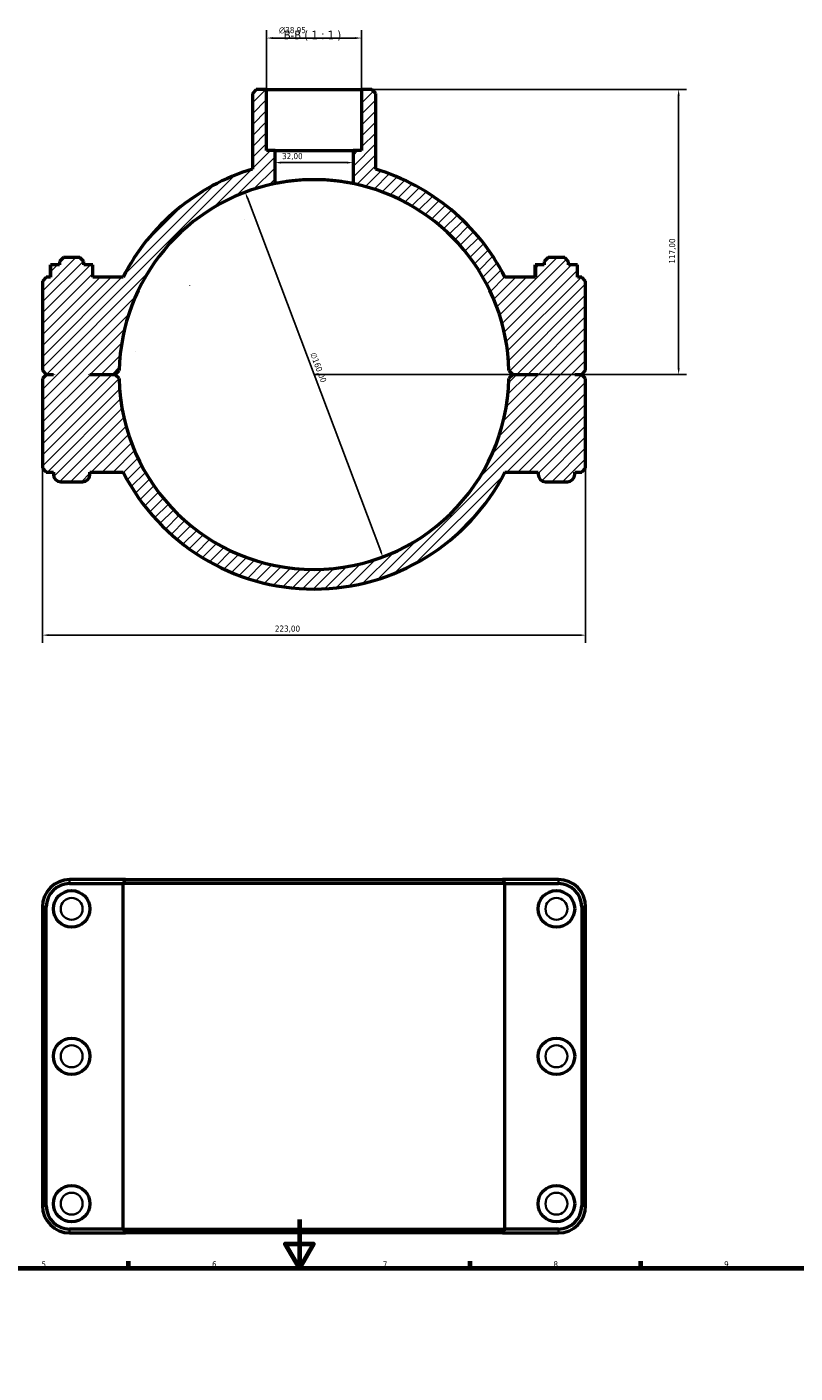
# Model space of a CAD drawing. Header units: millimetres. Extents: x 0 to 1130, y -40 to 1083.
# Tile 5 of 7: x 309 to 624, y 531 to 1083. Entities that reach past the tile are written whole.
import ezdxf

# ---------------------------------------------------------------- set-up
doc = ezdxf.new("R2010")
doc.units = ezdxf.units.MM
for name, color, linetype, lineweight in [('Border (ISO)', 7, 'Continuous', 70), ('Dimension (ISO)', 7, 'Continuous', 25), ('Hatch (ISO)', 7, 'Continuous', 18), ('Symbol (ISO)', 7, 'Continuous', 25), ('Visible (ISO)', 7, 'Continuous', 50), ('Visible Narrow (ISO)', 7, 'Continuous', 35)]:
    doc.layers.add(name, color=color, linetype=linetype, lineweight=lineweight)
doc.styles.add('Label Text (ISO)', font='tahoma.ttf')
doc.styles.add('Note Text (ISO)', font='tahoma.ttf')
doc.dimstyles.new('Default (ISO)', dxfattribs={"dimtxt": 2.5, "dimasz": 2.5, "dimexe": 3.175, "dimexo": 0, "dimgap": 0.762, "dimtad": 1, "dimrnd": 1e-08, "dimzin": 0, "dimtxsty": 'Note Text (ISO)', "dimcen": 0.09, "dimdle": 10, "dimclrd": 256, "dimclre": 256, "dimclrt": 232, "dimazin": 0, "dimtfac": 1.40208, "dimtmove": 0, "dimatfit": 3, "dimfxl": 1, "dimtolj": 1, "dimtzin": 0, "dimlwd": -1, "dimlwe": -1, "dimarcsym": 0})

# ---------------------------------------------------------------- blocks, each defined once
blk = doc.blocks.new('Borders Default Border')
at = {"layer": 'Border (ISO)'}
for p, q in [((350.42, 574), (350.42, 576.9)), ((490.58, 574), (490.58, 576.9)), ((560.67, 574), (560.67, 576.9))]:
    blk.add_line(p, q, dxfattribs=at)
at = {"layer": 'Border (ISO)', "flags": 128}
for points in [[(420.5, 594), (420.5, 574), (414.73, 584), (426.27, 584), (420.5, 574)], [(20, 20), (20, 574), (821, 574), (821, 20), (20, 20)]]:
    blk.add_lwpolyline(points, dxfattribs=at)
at = {"layer": 'Border (ISO)', "color": 232, "true_color": 0xca0064, "char_height": 2.5, "attachment_point": 7, "style": 'Note Text (ISO)'}
for s, insert in [('5', (314.64, 574.35)), ('6', (384.66, 574.35)), ('7', (454.77, 574.4)), ('8', (524.81, 574.34)), ('9', (594.88, 574.35))]:
    blk.add_mtext(s, dxfattribs=dict(at, insert=insert))
blk = doc.blocks.new('*D11')
at = {"layer": 'Defpoints', "color": 0, "transparency": 16777216}
for p in [(398.28, 1015.63), (454.78, 865.94)]:
    blk.add_point(p, dxfattribs=at)
at = {"layer": 'Dimension (ISO)', "transparency": 16777216}
blk.add_line((453.9, 868.28), (399.16, 1013.29), dxfattribs=at)
blk.add_arc((426.53, 940.79), 80, 78.463, 112.9544, dxfattribs=at)
for points in [[(399.55, 1013.44), (398.77, 1013.14), (398.28, 1015.63)], [(454.29, 868.43), (453.51, 868.13), (454.78, 865.94)]]:
    blk.add_solid(points, dxfattribs=at)
at = {"layer": 'Dimension (ISO)', "color": 232, "true_color": 0xca0064, "transparency": 16777216, "insert": (427.23, 950.2), "char_height": 2.5, "attachment_point": 1, "rotation": 290.6804, "style": 'Note Text (ISO)'}
blk.add_mtext('\\A1;∅160,00', dxfattribs=at)
blk = doc.blocks.new('*D12')
at = {"layer": 'Defpoints', "color": 0, "transparency": 16777216}
for p in [(446.01, 1057.79), (426.53, 940.79), (576.2, 940.79)]:
    blk.add_point(p, dxfattribs=at)
at = {"layer": 'Dimension (ISO)', "transparency": 16777216}
for p, q in [((446.01, 1057.79), (579.38, 1057.79)), ((576.2, 1055.29), (576.2, 943.29)), ((426.53, 940.79), (579.38, 940.79))]:
    blk.add_line(p, q, dxfattribs=at)
for points in [[(575.78, 1055.29), (576.62, 1055.29), (576.2, 1057.79)], [(575.78, 943.29), (576.62, 943.29), (576.2, 940.79)]]:
    blk.add_solid(points, dxfattribs=at)
at = {"layer": 'Dimension (ISO)', "color": 232, "true_color": 0xca0064, "transparency": 16777216, "insert": (572.27, 986.33), "char_height": 2.5, "attachment_point": 1, "rotation": 90, "style": 'Note Text (ISO)'}
blk.add_mtext('\\A1;117,00', dxfattribs=at)
blk = doc.blocks.new('*D13')
at = {"layer": 'Defpoints', "color": 0, "transparency": 16777216}
for p in [(315.03, 902.39), (538.03, 902.39), (315.03, 833.85)]:
    blk.add_point(p, dxfattribs=at)
at = {"layer": 'Dimension (ISO)', "transparency": 16777216}
for p, q in [((315.03, 902.39), (315.03, 830.67)), ((538.03, 902.39), (538.03, 830.67)), ((535.53, 833.85), (317.53, 833.85))]:
    blk.add_line(p, q, dxfattribs=at)
for points in [[(317.53, 834.26), (317.53, 833.43), (315.03, 833.85)], [(535.53, 834.26), (535.53, 833.43), (538.03, 833.85)]]:
    blk.add_solid(points, dxfattribs=at)
at = {"layer": 'Dimension (ISO)', "color": 232, "true_color": 0xca0064, "transparency": 16777216, "insert": (410.48, 837.78), "char_height": 2.5, "attachment_point": 1, "style": 'Note Text (ISO)'}
blk.add_mtext('\\A1;223,00', dxfattribs=at)
blk = doc.blocks.new('*D14')
at = {"layer": 'Defpoints', "color": 0, "transparency": 16777216}
for p in [(410.53, 1027.78), (410.53, 1027.78), (442.53, 1027.78)]:
    blk.add_point(p, dxfattribs=at)
at = {"layer": 'Dimension (ISO)', "transparency": 16777216}
blk.add_line((440.03, 1027.78), (413.03, 1027.78), dxfattribs=at)
for points in [[(413.03, 1028.2), (413.03, 1027.37), (410.53, 1027.78)], [(440.03, 1028.2), (440.03, 1027.37), (442.53, 1027.78)]]:
    blk.add_solid(points, dxfattribs=at)
at = {"layer": 'Dimension (ISO)', "color": 232, "true_color": 0xca0064, "transparency": 16777216, "insert": (413.41, 1031.72), "char_height": 2.5, "attachment_point": 1, "style": 'Note Text (ISO)'}
blk.add_mtext('\\A1;32,00', dxfattribs=at)
blk = doc.blocks.new('*D15')
at = {"layer": 'Defpoints', "color": 0, "transparency": 16777216}
for p in [(407.06, 1078.91), (407.06, 1057.79), (446.01, 1057.79)]:
    blk.add_point(p, dxfattribs=at)
at = {"layer": 'Dimension (ISO)', "transparency": 16777216}
for p, q in [((407.06, 1057.79), (407.06, 1082.08)), ((443.51, 1078.91), (409.56, 1078.91)), ((446.01, 1057.79), (446.01, 1082.08))]:
    blk.add_line(p, q, dxfattribs=at)
for points in [[(409.56, 1079.32), (409.56, 1078.49), (407.06, 1078.91)], [(443.51, 1079.32), (443.51, 1078.49), (446.01, 1078.91)]]:
    blk.add_solid(points, dxfattribs=at)
at = {"layer": 'Dimension (ISO)', "color": 232, "true_color": 0xca0064, "transparency": 16777216, "insert": (412.14, 1083.43), "char_height": 2.5, "attachment_point": 1, "style": 'Note Text (ISO)'}
blk.add_mtext('\\A1;\\fAIGDT|b0|i0;\\H2.5000;\\ln\\fTahoma|b0|i0;\\H2.5000;38,95', dxfattribs=at)

msp = doc.modelspace()

# ---------------------------------------------------------------- hatches: boundary and pattern name
at = {"layer": 'Hatch (ISO)'}
h = msp.add_hatch(dxfattribs=at)
h.set_pattern_fill('ANSI31', color=256, scale=25.4, style=0)
h.set_pattern_definition([(45, (0, 0), (-2.245064, 2.245064), [])])
edge = h.paths.add_edge_path()
edge.add_line((402.8124, 1057.7851), (401.2124, 1056.1851))
edge.add_line((401.2124, 1056.1851), (401.2124, 1025.0642))
edge.add_ellipse((426.5312, 940.7851), major_axis=(-25.3188, 84.2791), ratio=1, start_angle=0, end_angle=46.243184)
edge.add_line((348.1475, 980.7851), (335.6649, 980.7851))
edge.add_line((335.6649, 980.7851), (335.6649, 985.7851))
edge.add_line((335.6649, 985.7851), (332.0312, 985.7851))
edge.add_line((332.0312, 985.7851), (332.0312, 987.1851))
edge.add_line((332.0312, 987.1851), (330.4312, 988.7851))
edge.add_line((330.4312, 988.7851), (323.6312, 988.7851))
edge.add_line((323.6312, 988.7851), (322.0312, 987.1851))
edge.add_line((322.0312, 987.1851), (322.0312, 985.7851))
edge.add_line((322.0312, 985.7851), (318.3975, 985.7851))
edge.add_line((318.3975, 985.7851), (318.3975, 980.7851))
edge.add_line((318.3975, 980.7851), (316.6312, 980.7851))
edge.add_line((316.6312, 980.7851), (315.0312, 979.1851))
edge.add_line((315.0312, 979.1851), (315.0312, 942.4351))
edge.add_line((315.0312, 942.4351), (316.6312, 940.8351))
edge.add_line((316.6312, 940.8351), (319.5312, 940.8351))
edge.add_line((319.5312, 940.8351), (319.5312, 940.7351))
edge.add_line((319.5312, 940.7351), (316.6312, 940.7351))
edge.add_line((316.6312, 940.7351), (315.0312, 939.1351))
edge.add_line((315.0312, 939.1351), (315.0312, 902.3851))
edge.add_line((315.0312, 902.3851), (316.6312, 900.7851))
edge.add_line((316.6312, 900.7851), (319.5312, 900.7851))
edge.add_line((319.5312, 900.7851), (319.5312, 899.7851))
edge.add_ellipse((322.5312, 899.7851), major_axis=(-3, 0), ratio=1, start_angle=0, end_angle=90)
edge.add_line((322.5312, 896.7851), (331.5312, 896.7851))
edge.add_ellipse((331.5312, 899.7851), major_axis=(0, -3), ratio=1, start_angle=0, end_angle=90)
edge.add_line((334.5312, 899.7851), (334.5312, 900.7851))
edge.add_line((334.5312, 900.7851), (348.1475, 900.7851))
edge.add_ellipse((426.5312, 940.7851), major_axis=(-78.3837, -40), ratio=1, start_angle=0, end_angle=125.928616)
edge.add_line((504.9149, 900.7851), (518.5312, 900.7851))
edge.add_line((518.5312, 900.7851), (518.5312, 899.7851))
edge.add_ellipse((521.5312, 899.7851), major_axis=(-3, 0), ratio=1, start_angle=0, end_angle=90)
edge.add_line((521.5312, 896.7851), (530.5312, 896.7851))
edge.add_ellipse((530.5312, 899.7851), major_axis=(0, -3), ratio=1, start_angle=0, end_angle=90)
edge.add_line((533.5312, 899.7851), (533.5312, 900.7851))
edge.add_line((533.5312, 900.7851), (536.4312, 900.7851))
edge.add_line((536.4312, 900.7851), (538.0312, 902.3851))
edge.add_line((538.0312, 902.3851), (538.0312, 939.1351))
edge.add_line((538.0312, 939.1351), (536.4312, 940.7351))
edge.add_line((536.4312, 940.7351), (533.5312, 940.7351))
edge.add_line((533.5312, 940.7351), (533.5312, 940.8351))
edge.add_line((533.5312, 940.8351), (536.4312, 940.8351))
edge.add_line((536.4312, 940.8351), (538.0312, 942.4351))
edge.add_line((538.0312, 942.4351), (538.0312, 979.1851))
edge.add_line((538.0312, 979.1851), (536.4312, 980.7851))
edge.add_line((536.4312, 980.7851), (534.6649, 980.7851))
edge.add_line((534.6649, 980.7851), (534.6649, 985.7851))
edge.add_line((534.6649, 985.7851), (531.0312, 985.7851))
edge.add_line((531.0312, 985.7851), (531.0312, 987.1851))
edge.add_line((531.0312, 987.1851), (529.4312, 988.7851))
edge.add_line((529.4312, 988.7851), (522.6312, 988.7851))
edge.add_line((522.6312, 988.7851), (521.0312, 987.1851))
edge.add_line((521.0312, 987.1851), (521.0312, 985.7851))
edge.add_line((521.0312, 985.7851), (517.3975, 985.7851))
edge.add_line((517.3975, 985.7851), (517.3975, 980.7851))
edge.add_line((517.3975, 980.7851), (504.9149, 980.7851))
edge.add_ellipse((426.5312, 940.7851), major_axis=(78.3837, 40), ratio=1, start_angle=0, end_angle=46.243184)
edge.add_line((451.85, 1025.0642), (451.85, 1056.1851))
edge.add_line((451.85, 1056.1851), (450.25, 1057.7851))
edge.add_line((450.25, 1057.7851), (446.0072, 1057.7851))
edge.add_line((446.0072, 1057.7851), (446.0072, 1032.7851))
edge.add_line((446.0072, 1032.7851), (442.5312, 1032.7851))
edge.add_line((442.5312, 1032.7851), (442.5312, 1019.1688))
edge.add_ellipse((426.5312, 940.7851), major_axis=(16, 78.3837), ratio=1, start_angle=282.718704, end_angle=360, ccw=False)
edge.add_line((506.5142, 942.4351), (508.1312, 940.8351))
edge.add_line((508.1312, 940.8351), (518.5312, 940.8351))
edge.add_line((518.5312, 940.8351), (518.5312, 940.7351))
edge.add_line((518.5312, 940.7351), (508.1312, 940.7351))
edge.add_line((508.1312, 940.7351), (506.5142, 939.1352))
edge.add_ellipse((426.5312, 940.7851), major_axis=(79.983, -1.6499), ratio=1, start_angle=182.363489, end_angle=360, ccw=False)
edge.add_line((346.5482, 939.1352), (344.9312, 940.7351))
edge.add_line((344.9312, 940.7351), (334.5312, 940.7351))
edge.add_line((334.5312, 940.7351), (334.5312, 940.8351))
edge.add_line((334.5312, 940.8351), (344.9312, 940.8351))
edge.add_line((344.9312, 940.8351), (346.5482, 942.4351))
edge.add_ellipse((426.5312, 940.7851), major_axis=(-79.983, 1.6499), ratio=1, start_angle=282.718704, end_angle=360, ccw=False)
edge.add_line((410.5312, 1019.1688), (410.5312, 1032.7851))
edge.add_line((410.5312, 1032.7851), (407.0552, 1032.7851))
edge.add_line((407.0552, 1032.7851), (407.0552, 1057.7851))
edge.add_line((407.0552, 1057.7851), (402.8124, 1057.7851))

# ---------------------------------------------------------------- linework, layer by layer
at = {"layer": 'Visible (ISO)'}
for p, q in [((402.8124, 1057.7851), (401.2124, 1056.1851)), ((401.2124, 1056.1851), (401.2124, 1025.0642)), ((407.0552, 1057.7851), (402.8124, 1057.7851)), ((407.0552, 1032.7851), (407.0552, 1057.7851)), ((407.0552, 1057.7851), (446.0072, 1057.7851)), ((450.25, 1057.7851), (446.0072, 1057.7851)), ((446.0072, 1057.7851), (446.0072, 1032.7851)), ((451.85, 1056.1851), (450.25, 1057.7851)), ((451.85, 1025.0642), (451.85, 1056.1851)), ((410.5312, 1032.7851), (407.0552, 1032.7851)), ((410.5312, 1019.1688), (410.5312, 1032.7851)), ((410.5312, 1032.7851), (442.5312, 1032.7851)), ((446.0072, 1032.7851), (442.5312, 1032.7851)), ((442.5312, 1032.7851), (442.5312, 1019.1688)), ((318.3711, 985.7851), (318.3975, 985.7851)), ((318.3711, 980.7851), (318.3711, 985.7851)), ((322.0312, 985.7851), (318.3975, 985.7851)), ((318.3975, 985.7851), (318.3975, 980.7851)), ((323.6312, 988.7851), (322.0312, 987.1851)), ((322.0312, 987.1851), (322.0312, 985.7851)), ((330.4312, 988.7851), (323.6312, 988.7851)), ((332.0312, 987.1851), (330.4312, 988.7851)), ((332.0312, 985.7851), (332.0312, 987.1851)), ((335.6649, 985.7851), (332.0312, 985.7851)), ((335.6649, 980.7851), (335.6649, 985.7851)), ((335.6649, 985.7851), (335.6913, 985.7851)), ((335.6913, 980.7851), (335.6913, 985.7851)), ((517.3975, 985.7851), (517.3711, 985.7851)), ((517.3711, 980.7851), (517.3711, 985.7851)), ((521.0312, 985.7851), (517.3975, 985.7851)), ((517.3975, 985.7851), (517.3975, 980.7851)), ((522.6312, 988.7851), (521.0312, 987.1851)), ((521.0312, 987.1851), (521.0312, 985.7851)), ((529.4312, 988.7851), (522.6312, 988.7851)), ((531.0312, 987.1851), (529.4312, 988.7851)), ((531.0312, 985.7851), (531.0312, 987.1851)), ((534.6649, 985.7851), (531.0312, 985.7851)), ((534.6649, 980.7851), (534.6649, 985.7851)), ((534.6913, 985.7851), (534.6649, 985.7851)), ((534.6913, 980.7851), (534.6913, 985.7851)), ((316.6312, 980.7851), (315.0312, 979.1851)), ((315.0312, 979.1851), (315.0312, 942.4351)), ((318.3975, 980.7851), (316.6312, 980.7851)), ((348.1475, 980.7851), (335.6649, 980.7851)), ((517.3975, 980.7851), (504.9149, 980.7851)), ((536.4312, 980.7851), (534.6649, 980.7851)), ((538.0312, 979.1851), (536.4312, 980.7851)), ((538.0312, 942.4351), (538.0312, 979.1851)), ((315.0312, 942.4351), (316.6312, 940.8351)), ((316.6312, 940.7351), (315.0312, 939.1351)), ((316.6312, 940.8351), (319.5312, 940.8351)), ((319.5312, 940.7351), (316.6312, 940.7351)), ((319.5312, 940.8351), (319.5312, 940.7351)), ((334.5312, 940.7351), (334.5312, 940.8351)), ((334.5312, 940.8351), (344.9312, 940.8351)), ((344.9312, 940.7351), (334.5312, 940.7351)), ((344.9312, 940.8351), (346.5482, 942.4351)), ((346.5482, 939.1352), (344.9312, 940.7351)), ((506.5142, 942.4351), (508.1312, 940.8351)), ((508.1312, 940.7351), (506.5142, 939.1352)), ((508.1312, 940.8351), (518.5312, 940.8351)), ((518.5312, 940.7351), (508.1312, 940.7351)), ((518.5312, 940.8351), (518.5312, 940.7351)), ((533.5312, 940.7351), (533.5312, 940.8351)), ((533.5312, 940.8351), (536.4312, 940.8351)), ((536.4312, 940.7351), (533.5312, 940.7351)), ((536.4312, 940.8351), (538.0312, 942.4351)), ((538.0312, 939.1351), (536.4312, 940.7351)), ((315.0312, 939.1351), (315.0312, 902.3851)), ((538.0312, 902.3851), (538.0312, 939.1351)), ((315.0312, 902.3851), (316.6312, 900.7851)), ((316.6312, 900.7851), (319.5312, 900.7851)), ((319.5312, 900.7851), (319.5312, 899.7851)), ((334.5312, 899.7851), (334.5312, 900.7851)), ((334.5312, 900.7851), (348.1475, 900.7851)), ((504.9149, 900.7851), (518.5312, 900.7851)), ((518.5312, 900.7851), (518.5312, 899.7851)), ((533.5312, 899.7851), (533.5312, 900.7851)), ((533.5312, 900.7851), (536.4312, 900.7851)), ((536.4312, 900.7851), (538.0312, 902.3851)), ((322.5312, 896.7851), (331.5312, 896.7851)), ((521.5312, 896.7851), (530.5312, 896.7851)), ((349.1335, 733.5008), (326.1812, 733.5008)), ((326.1812, 731.9008), (348.1475, 731.9008)), ((504.9149, 731.9008), (348.1475, 731.9008)), ((348.1475, 590.1008), (348.1475, 731.9008)), ((349.1335, 733.5008), (503.9289, 733.5008)), ((526.8812, 733.5008), (503.9289, 733.5008)), ((504.9149, 731.9008), (526.8812, 731.9008)), ((504.9149, 590.1008), (504.9149, 731.9008)), ((315.0312, 722.3508), (315.0312, 599.6508)), ((316.6312, 599.6508), (316.6312, 722.3508)), ((536.4312, 722.3508), (536.4312, 599.6508)), ((538.0312, 599.6508), (538.0312, 722.3508)), ((348.1475, 590.1008), (326.1812, 590.1008)), ((326.1812, 588.5008), (349.1335, 588.5008)), ((348.1475, 590.1008), (504.9149, 590.1008)), ((503.9289, 588.5008), (349.1335, 588.5008)), ((503.9289, 588.5008), (526.8812, 588.5008)), ((526.8812, 590.1008), (504.9149, 590.1008))]:
    msp.add_line(p, q, dxfattribs=at)
for centre in [(327.0312, 721.5008), (526.0312, 721.5008), (327.0312, 661.0008), (526.0312, 661.0008), (327.0312, 600.5008), (526.0312, 600.5008)]:
    msp.add_circle(centre, 7.5, dxfattribs=at)
for centre, radius, start, end in [((426.5312, 940.7851), 88, 106.721124, 152.964308), ((426.5312, 940.7851), 88, 27.035692, 73.278876), ((426.5312, 940.7851), 80, 101.536959, 178.818255), ((426.5312, 940.7851), 80, 1.181745, 78.463041), ((426.5312, 940.7851), 80, 181.181745, 358.818255), ((426.5312, 940.7851), 88, 207.035692, 332.964308), ((322.5312, 899.7851), 3, 180, 270), ((331.5312, 899.7851), 3, 270, 0), ((521.5312, 899.7851), 3, 180, 270), ((530.5312, 899.7851), 3, 270, 0), ((326.1812, 722.3508), 11.15, 90, 180), ((326.1812, 722.3508), 9.55, 90, 180), ((526.8812, 722.3508), 11.15, 0, 90), ((526.8812, 722.3508), 9.55, 0, 90), ((326.1812, 599.6508), 11.15, 180, 270), ((326.1812, 599.6508), 9.55, 180, 270), ((526.8812, 599.6508), 11.15, 270, 0), ((526.8812, 599.6508), 9.55, 270, 0)]:
    msp.add_arc(centre, radius, start, end, dxfattribs=at)
msp.add_open_spline([(442.5312, 1019.1688), (442.5312, 1019.1688), (442.4345, 1019.1888), (442.0283, 1019.2701), (441.7188, 1019.3314), (440.9015, 1019.485), (440.3931, 1019.5773), (439.2192, 1019.7748), (438.5537, 1019.8798), (437.1362, 1020.0823), (436.3354, 1020.187), (434.5906, 1020.383), (433.6468, 1020.4742), (431.6766, 1020.6256), (430.6485, 1020.6858), (428.5796, 1020.7656), (427.5386, 1020.7851), (425.5238, 1020.7851), (424.4829, 1020.7656), (422.4139, 1020.6858), (421.3859, 1020.6256), (419.4156, 1020.4742), (418.4718, 1020.383), (416.7271, 1020.187), (415.9262, 1020.0823), (414.5087, 1019.8798), (413.8432, 1019.7748), (412.6693, 1019.5773), (412.1609, 1019.485), (411.3436, 1019.3314), (411.0342, 1019.2701), (410.6279, 1019.1888), (410.5312, 1019.1688), (410.5312, 1019.1688)], degree=3, knots=[0, 0, 0, 0, 0.3022362, 0.3022362, 0.60447241, 0.60447241, 0.90670861, 0.90670861, 1.20894482, 1.20894482, 1.51116409, 1.51116409, 1.81338336, 1.81338336, 2.11560263, 2.11560263, 2.41782189, 2.41782189, 2.72004116, 2.72004116, 3.02226043, 3.02226043, 3.3244797, 3.3244797, 3.62669897, 3.62669897, 3.92893518, 3.92893518, 4.23117138, 4.23117138, 4.53340759, 4.53340759, 4.83564379, 4.83564379, 4.83564379, 4.83564379], dxfattribs=at)
for points in [[(349.1335, 733.5008), (348.8031, 732.968), (348.4745, 732.4346), (348.1475, 731.9008)], [(503.9289, 733.5008), (504.2593, 732.968), (504.588, 732.4346), (504.9149, 731.9008)], [(349.1335, 588.5008), (348.8031, 589.0336), (348.4745, 589.5669), (348.1475, 590.1008)], [(503.9289, 588.5008), (504.2593, 589.0336), (504.588, 589.5669), (504.9149, 590.1008)]]:
    msp.add_open_spline(points, degree=3, dxfattribs=at)
at = {"layer": 'Visible Narrow (ISO)'}
for p, q in [((326.1812, 731.9808), (326.1812, 733.4208)), ((526.8812, 731.9808), (526.8812, 733.4208)), ((316.5512, 722.3508), (315.1112, 722.3508)), ((536.5112, 722.3508), (537.9512, 722.3508)), ((316.5512, 599.6508), (315.1112, 599.6508)), ((536.5112, 599.6508), (537.9512, 599.6508)), ((326.1812, 590.0208), (326.1812, 588.5808)), ((526.8812, 590.0208), (526.8812, 588.5808))]:
    msp.add_line(p, q, dxfattribs=at)
for centre in [(327.0312, 721.5008), (526.0312, 721.5008), (327.0312, 661.0008), (526.0312, 661.0008), (327.0312, 600.5008), (526.0312, 600.5008)]:
    msp.add_circle(centre, 4.5, dxfattribs=at)

# ---------------------------------------------------------------- block references
msp.add_blockref('Borders Default Border', (0, 0))

# ---------------------------------------------------------------- texts
at = {"layer": 'Symbol (ISO)', "insert": (414.0923, 1077.7851), "char_height": 3.5, "attachment_point": 7, "style": 'Label Text (ISO)'}
msp.add_mtext('B-B ( 1 : 1 )', dxfattribs=at)

# ---------------------------------------------------------------- dimensions: what is measured, and where the dimension line sits
at = {"layer": 'Dimension (ISO)'}
dim = msp.add_linear_dim(base=(407.0552, 1078.9069), p1=(446.0072, 1057.7851), p2=(407.0552, 1057.7851), angle=180, text='\\fAIGDT|b0|i0;\\H2.5000;\\ln\\fTahoma|b0|i0;\\H2.5000;<>', dimstyle='Default (ISO)', override={"dimdec": 2, "dimtp": 0, "dimtm": 0, "dimtdec": 2, "dimtofl": 0, "dimatfit": 1}, dxfattribs=at)
dim.commit()
dim.dimension.update_dxf_attribs({"geometry": '*D15', "text_midpoint": (417.6792, 1078.9069), "dimtype": 160})
for base, p1, p2, angle, override, picture, middle in [((576.2016, 940.7851), (446.0072, 1057.7851), (426.5312, 940.7851), 90, {"dimdec": 2, "dimtp": 0, "dimtm": 0, "dimtdec": 2, "dimtofl": 0, "dimatfit": 1}, '*D12', (576.2016, 991.2851)), ((410.5312, 1027.7824), (442.5312, 1027.7824), (410.5312, 1027.7824), 180, {"dimdec": 2, "dimse1": 1, "dimse2": 1, "dimtp": 0, "dimtm": 0, "dimtdec": 2, "dimtofl": 0, "dimatfit": 1}, '*D14', (417.5312, 1027.7824))]:
    dim = msp.add_linear_dim(base=base, p1=p1, p2=p2, angle=angle, dimstyle='Default (ISO)', override=override, dxfattribs=at)
    dim.commit()
    dim.dimension.update_dxf_attribs({"geometry": picture, "text_midpoint": middle, "dimtype": 160})
dim = msp.add_diameter_dim_2p(p1=(454.7837, 865.94), p2=(398.2788, 1015.6303), dimstyle='Default (ISO)', override={"dimdec": 2, "dimlfac": 1, "dimtp": 0, "dimtm": 0, "dimtdec": 2, "dimatfit": 2}, dxfattribs=at)
dim.commit()
dim.dimension.update_dxf_attribs({"geometry": '*D11', "text_midpoint": (425.7773, 942.7823), "dimtype": 163})
dim = msp.add_linear_dim(base=(315.0312, 833.8453), p1=(538.0312, 902.3851), p2=(315.0312, 902.3851), dimstyle='Default (ISO)', override={"dimdec": 2, "dimtp": 0, "dimtm": 0, "dimtdec": 2, "dimtofl": 0, "dimatfit": 1}, dxfattribs=at)
dim.commit()
dim.dimension.update_dxf_attribs({"geometry": '*D13', "text_midpoint": (415.5312, 833.8453), "dimtype": 160})

doc.saveas('drawing.dxf')
